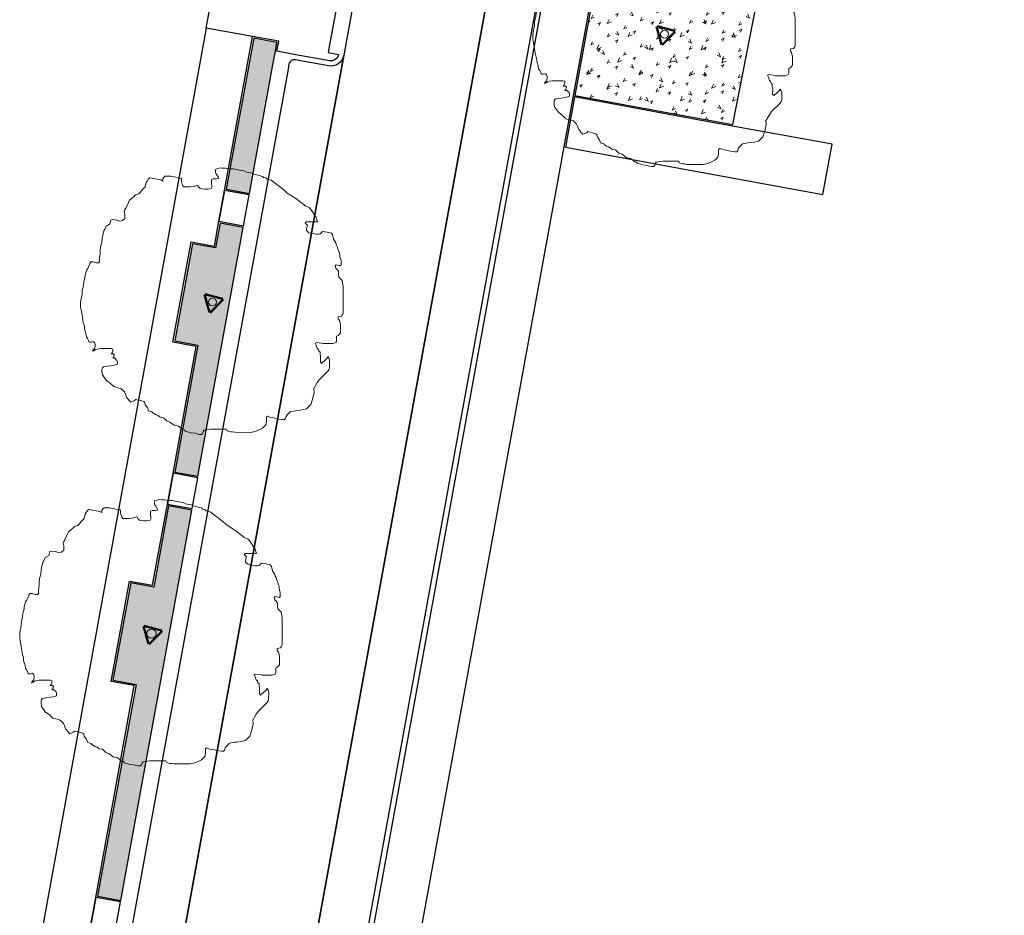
# Model space of a CAD drawing. Extents: x 131293 to 132236, y 397713 to 398701.
# Tile 50 of 63: x 131645 to 131682, y 398424 to 398458. Entities that reach past the tile are written whole.
import ezdxf

# ---------------------------------------------------------------- set-up
doc = ezdxf.new("R2010")
doc.units = 0
doc.layers.add('B-boom @ 0.2', color=7, linetype='Continuous', lineweight=18)
doc.layers.add('N-GR-boombescherming @ 0.2', color=2, linetype='Continuous', lineweight=25)
doc.layers.add('N-GR-arcering haagplantsoen', color=7, linetype='Continuous', lineweight=5, true_color=0x88bc76)
doc.layers.add('N-GR-open arcering bloemenrijk grasland', color=7, linetype='Continuous', lineweight=5, true_color=0x88bc76)
doc.layers.add('X-AL-contourlijnen', color=30, linetype='Continuous', plot=False)

# ---------------------------------------------------------------- blocks, each defined once
blk = doc.blocks.new('*U106')
blk.add_lwpolyline([(-21.81, 7.49), (-22.22, 7.5), (-22.84, 7.7), (-23.25, 7.7), (-23.45, 7.39), (-23.55, 7.09), (-23.76, 6.68), (-23.86, 6.37), (-24.07, 6.17), (-24.17, 5.76), (-24.27, 5.45), (-24.33, 5.09), (-24.38, 4.73), (-24.48, 4.32), (-24.58, 3.91), (-24.69, 3.09), (-24.79, 2.68), (-24.89, 2.27), (-24.9, 1.66), (-25, 1.04), (-25.1, 0.74), (-25.21, -0.08), (-25.21, -0.9), (-24.95, -2.44), (-24.7, -3.98), (-24.5, -4.59), (-24.45, -5), (-24.4, -5.41), (-24.19, -6.03), (-24.09, -6.64), (-23.89, -6.95), (-23.68, -7.36), (-23.58, -7.67), (-23.17, -7.67), (-22.76, -7.57), (-22.56, -7.77), (-22.45, -8.08), (-22.46, -8.49), (-22.56, -8.9), (-22.76, -9.1), (-22.97, -9.41), (-22.66, -9.31), (-22.35, -9.1), (-22.05, -9), (-21.43, -8.9), (-20.51, -8.9), (-20, -8.9), (-19.38, -8.9), (-19.07, -9.01), (-19.08, -9.42), (-19.18, -9.72), (-19.38, -9.93), (-18.97, -9.93), (-18.77, -10.13), (-18.87, -10.54), (-19.08, -10.75), (-18.67, -10.75), (-18.26, -11.16), (-18.16, -11.47), (-18.16, -11.88), (-18.77, -12.08), (-19.39, -12.18), (-20.21, -12.28), (-20.82, -12.39), (-21.03, -12.59), (-21.13, -12.9), (-21.13, -13.31), (-21.03, -13.92), (-20.32, -14.95), (-19.5, -15.56), (-18.88, -16.18), (-18.06, -16.39), (-17.45, -16.59), (-16.84, -17.21), (-16.63, -17.62), (-16.43, -18.23), (-16.22, -18.44), (-16.12, -18.59), (-16.02, -18.75), (-15.61, -19.16), (-14.89, -18.85), (-14.69, -18.65), (-14.23, -18.75), (-13.77, -18.85), (-13.15, -19.06), (-12.95, -19.27), (-12.85, -19.67), (-12.64, -19.98), (-12.44, -20.19), (-12.23, -20.8), (-11.62, -21.01), (-11.41, -21.21), (-11.11, -21.42), (-10.75, -21.57), (-10.39, -21.73), (-9.98, -22.04), (-9.37, -22.14), (-8.75, -22.76), (-8.14, -22.96), (-7.32, -23.58), (-6.5, -23.78), (-5.68, -24.4), (-5.37, -24.5), (-5.17, -24.71), (-4.15, -25.02), (-3.33, -25.12), (-2.92, -25.23), (-2.51, -25.33), (-2.1, -25.33), (-1.89, -25.12), (-1.79, -24.82), (-1.58, -24.51), (-0.35, -24.31), (2.72, -24.31), (2.82, -24.62), (3.44, -24.83), (3.85, -24.83), (4.26, -24.93), (7.33, -24.94), (8.36, -24.73), (9.59, -24.12), (10.2, -23.51), (10.31, -22.89), (10.31, -22.07), (10.51, -21.87), (11.13, -22.08), (11.74, -22.18), (12.56, -22.39), (13.38, -22.49), (13.79, -22.49), (13.99, -22.29), (14.1, -21.88), (14.3, -21.57), (14.92, -20.96), (15.94, -20.8), (16.35, -20.75), (17.17, -20.65), (17.99, -20.45), (18.82, -19.63), (19.23, -18.4), (19.33, -17.79), (19.43, -17.38), (19.44, -16.97), (19.33, -16.66), (20.05, -15.43), (20.46, -14.82), (22.11, -13.18), (22.31, -12.87), (22.41, -12.57), (22.42, -11.24), (22.32, -10.83), (22.11, -10.52), (21.91, -10.83), (21.39, -11.34), (21.08, -11.54), (20.88, -11.75), (20.67, -11.54), (20.68, -10.31), (20.58, -10), (20.58, -9.59), (20.37, -9.39), (20.27, -9.08), (20.06, -8.87), (19.86, -8.26), (19.66, -7.85), (19.96, -7.75), (20.78, -7.85), (21.19, -7.95), (23.04, -7.96), (23.65, -7.75), (23.76, -7.45), (23.76, -7.04), (23.76, -6.52), (24.07, -6.42), (24.27, -6.22), (24.48, -5.91), (24.48, -4.27), (24.28, -3.55), (24.07, -3.25), (24.07, -2.84), (24.69, -2.74), (24.89, -2.43), (25, -2.12), (25.01, 3), (24.8, 4.13), (24.19, 4.75), (24.09, 5.05), (24.09, 5.87), (23.78, 6.28), (23.58, 6.49), (23.47, 6.9), (23.68, 7.1), (24.4, 6.9), (24.6, 7.1), (24.6, 7.92), (24.55, 8.13), (24.5, 8.33), (24.4, 8.64), (24.4, 9.05), (24.3, 9.36), (24.2, 9.76), (23.99, 10.18), (23.89, 10.59), (23.69, 11), (23.59, 11.3), (23.38, 11.61), (23.18, 12.02), (22.97, 12.84), (22.77, 13.15), (21.95, 13.36), (21.03, 13.46), (20.62, 13.05), (20.31, 12.95), (19.9, 12.95), (19.49, 13.05), (18.77, 13.16), (18.47, 13.26), (18.16, 13.46), (17.96, 13.67), (17.96, 14.08), (18.16, 14.69), (17.75, 15.11), (17.96, 15.31), (20.11, 15.31), (19.91, 15.92), (19.8, 16.33), (19.6, 16.54), (18.99, 17.46), (18.68, 17.87), (18.48, 18.08), (17.76, 18.38), (17.55, 18.59), (15.92, 19.82), (14.28, 20.85), (13.67, 21.47), (11.21, 23.31), (10.39, 23.52), (10.19, 23.73), (9.78, 23.83), (9.57, 24.04), (9.16, 24.14), (8.75, 24.24), (8.45, 24.34), (8.04, 24.45), (7.63, 24.65), (6.81, 24.76), (6.5, 24.86), (6.09, 25.07), (5.17, 25.22), (4.86, 25.27), (3.94, 25.48), (3.53, 25.48), (3.12, 25.48), (2.81, 25.53), (2.5, 25.58), (1.89, 25.59), (1.58, 25.69), (1.28, 25.59), (0.87, 25.48), (0.56, 25.38), (0.56, 24.87), (0.66, 24.56), (0.86, 24.36), (1.07, 23.95), (1.17, 23.64), (0.76, 23.54), (0.45, 23.54), (0.15, 23.54), (-0.16, 23.44), (-0.16, 22.52), (-0.06, 22.11), (-0.27, 21.7), (-0.88, 21.6), (-1.5, 21.6), (-2.32, 21.7), (-2.52, 21.91), (-2.83, 22.32), (-3.65, 22.11), (-4.26, 22.01), (-5.49, 22.01), (-5.7, 22.32), (-5.9, 23.04), (-5.9, 23.45), (-6, 23.76), (-6.31, 23.65), (-6.67, 23.76), (-7.03, 23.86), (-8.05, 24.07), (-9.08, 24.07), (-9.28, 23.87), (-9.49, 23.56), (-9.49, 23.15), (-9.9, 23.35), (-10.92, 23.56), (-11.95, 23.77), (-12.25, 23.56), (-12.46, 23.15), (-12.66, 22.85), (-12.87, 22.03), (-13.49, 21.41), (-13.79, 21), (-14.1, 20.7), (-14.72, 20.49), (-15.13, 20.08), (-15.44, 19.88), (-15.64, 19.68), (-15.85, 19.47), (-16.05, 19.06), (-16.46, 18.24), (-16.57, 17.93), (-16.77, 17.63), (-16.88, 17.32), (-16.77, 16.81), (-16.77, 15.99), (-17.19, 15.58), (-17.8, 15.48), (-18.31, 15.68), (-19.13, 15.79), (-19.44, 15.69), (-19.65, 14.97), (-20.06, 14.66), (-20.36, 14.56), (-20.57, 13.95), (-20.78, 13.64), (-20.98, 12.82), (-21.09, 12.21), (-21.19, 11.39), (-21.4, 10.57), (-21.5, 9.75), (-21.5, 9.13), (-21.6, 8.52), (-21.61, 7.7), (-21.81, 7.49)])
at = {"lineweight": 18}
blk.add_circle((0, 0), 0.75, dxfattribs=at)
blk = doc.blocks.new('*U131')
blk.add_lwpolyline([(-21.81, 7.49), (-22.22, 7.5), (-22.84, 7.7), (-23.25, 7.7), (-23.45, 7.39), (-23.55, 7.09), (-23.76, 6.68), (-23.86, 6.37), (-24.07, 6.17), (-24.17, 5.76), (-24.27, 5.45), (-24.33, 5.09), (-24.38, 4.73), (-24.48, 4.32), (-24.58, 3.91), (-24.69, 3.09), (-24.79, 2.68), (-24.89, 2.27), (-24.9, 1.66), (-25, 1.04), (-25.1, 0.74), (-25.21, -0.08), (-25.21, -0.9), (-24.95, -2.44), (-24.7, -3.98), (-24.5, -4.59), (-24.45, -5), (-24.4, -5.41), (-24.19, -6.03), (-24.09, -6.64), (-23.89, -6.95), (-23.68, -7.36), (-23.58, -7.67), (-23.17, -7.67), (-22.76, -7.57), (-22.56, -7.77), (-22.45, -8.08), (-22.46, -8.49), (-22.56, -8.9), (-22.76, -9.1), (-22.97, -9.41), (-22.66, -9.31), (-22.35, -9.1), (-22.05, -9), (-21.43, -8.9), (-20.51, -8.9), (-20, -8.9), (-19.38, -8.9), (-19.07, -9.01), (-19.08, -9.42), (-19.18, -9.72), (-19.38, -9.93), (-18.97, -9.93), (-18.77, -10.13), (-18.87, -10.54), (-19.08, -10.75), (-18.67, -10.75), (-18.26, -11.16), (-18.16, -11.47), (-18.16, -11.88), (-18.77, -12.08), (-19.39, -12.18), (-20.21, -12.28), (-20.82, -12.39), (-21.03, -12.59), (-21.13, -12.9), (-21.13, -13.31), (-21.03, -13.92), (-20.32, -14.95), (-19.5, -15.56), (-18.88, -16.18), (-18.06, -16.39), (-17.45, -16.59), (-16.84, -17.21), (-16.63, -17.62), (-16.43, -18.23), (-16.22, -18.44), (-16.12, -18.59), (-16.02, -18.75), (-15.61, -19.16), (-14.89, -18.85), (-14.69, -18.65), (-14.23, -18.75), (-13.77, -18.85), (-13.15, -19.06), (-12.95, -19.27), (-12.85, -19.67), (-12.64, -19.98), (-12.44, -20.19), (-12.23, -20.8), (-11.62, -21.01), (-11.41, -21.21), (-11.11, -21.42), (-10.75, -21.57), (-10.39, -21.73), (-9.98, -22.04), (-9.37, -22.14), (-8.75, -22.76), (-8.14, -22.96), (-7.32, -23.58), (-6.5, -23.78), (-5.68, -24.4), (-5.37, -24.5), (-5.17, -24.71), (-4.15, -25.02), (-3.33, -25.12), (-2.92, -25.23), (-2.51, -25.33), (-2.1, -25.33), (-1.89, -25.12), (-1.79, -24.82), (-1.58, -24.51), (-0.35, -24.31), (2.72, -24.31), (2.82, -24.62), (3.44, -24.83), (3.85, -24.83), (4.26, -24.93), (7.33, -24.94), (8.36, -24.73), (9.59, -24.12), (10.2, -23.51), (10.31, -22.89), (10.31, -22.07), (10.51, -21.87), (11.13, -22.08), (11.74, -22.18), (12.56, -22.39), (13.38, -22.49), (13.79, -22.49), (13.99, -22.29), (14.1, -21.88), (14.3, -21.57), (14.92, -20.96), (15.94, -20.8), (16.35, -20.75), (17.17, -20.65), (17.99, -20.45), (18.82, -19.63), (19.23, -18.4), (19.33, -17.79), (19.43, -17.38), (19.44, -16.97), (19.33, -16.66), (20.05, -15.43), (20.46, -14.82), (22.11, -13.18), (22.31, -12.87), (22.41, -12.57), (22.42, -11.24), (22.32, -10.83), (22.11, -10.52), (21.91, -10.83), (21.39, -11.34), (21.08, -11.54), (20.88, -11.75), (20.67, -11.54), (20.68, -10.31), (20.58, -10), (20.58, -9.59), (20.37, -9.39), (20.27, -9.08), (20.06, -8.87), (19.86, -8.26), (19.66, -7.85), (19.96, -7.75), (20.78, -7.85), (21.19, -7.95), (23.04, -7.96), (23.65, -7.75), (23.76, -7.45), (23.76, -7.04), (23.76, -6.52), (24.07, -6.42), (24.27, -6.22), (24.48, -5.91), (24.48, -4.27), (24.28, -3.55), (24.07, -3.25), (24.07, -2.84), (24.69, -2.74), (24.89, -2.43), (25, -2.12), (25.01, 3), (24.8, 4.13), (24.19, 4.75), (24.09, 5.05), (24.09, 5.87), (23.78, 6.28), (23.58, 6.49), (23.47, 6.9), (23.68, 7.1), (24.4, 6.9), (24.6, 7.1), (24.6, 7.92), (24.55, 8.13), (24.5, 8.33), (24.4, 8.64), (24.4, 9.05), (24.3, 9.36), (24.2, 9.76), (23.99, 10.18), (23.89, 10.59), (23.69, 11), (23.59, 11.3), (23.38, 11.61), (23.18, 12.02), (22.97, 12.84), (22.77, 13.15), (21.95, 13.36), (21.03, 13.46), (20.62, 13.05), (20.31, 12.95), (19.9, 12.95), (19.49, 13.05), (18.77, 13.16), (18.47, 13.26), (18.16, 13.46), (17.96, 13.67), (17.96, 14.08), (18.16, 14.69), (17.75, 15.11), (17.96, 15.31), (20.11, 15.31), (19.91, 15.92), (19.8, 16.33), (19.6, 16.54), (18.99, 17.46), (18.68, 17.87), (18.48, 18.08), (17.76, 18.38), (17.55, 18.59), (15.92, 19.82), (14.28, 20.85), (13.67, 21.47), (11.21, 23.31), (10.39, 23.52), (10.19, 23.73), (9.78, 23.83), (9.57, 24.04), (9.16, 24.14), (8.75, 24.24), (8.45, 24.34), (8.04, 24.45), (7.63, 24.65), (6.81, 24.76), (6.5, 24.86), (6.09, 25.07), (5.17, 25.22), (4.86, 25.27), (3.94, 25.48), (3.53, 25.48), (3.12, 25.48), (2.81, 25.53), (2.5, 25.58), (1.89, 25.59), (1.58, 25.69), (1.28, 25.59), (0.87, 25.48), (0.56, 25.38), (0.56, 24.87), (0.66, 24.56), (0.86, 24.36), (1.07, 23.95), (1.17, 23.64), (0.76, 23.54), (0.45, 23.54), (0.15, 23.54), (-0.16, 23.44), (-0.16, 22.52), (-0.06, 22.11), (-0.27, 21.7), (-0.88, 21.6), (-1.5, 21.6), (-2.32, 21.7), (-2.52, 21.91), (-2.83, 22.32), (-3.65, 22.11), (-4.26, 22.01), (-5.49, 22.01), (-5.7, 22.32), (-5.9, 23.04), (-5.9, 23.45), (-6, 23.76), (-6.31, 23.65), (-6.67, 23.76), (-7.03, 23.86), (-8.05, 24.07), (-9.08, 24.07), (-9.28, 23.87), (-9.49, 23.56), (-9.49, 23.15), (-9.9, 23.35), (-10.92, 23.56), (-11.95, 23.77), (-12.25, 23.56), (-12.46, 23.15), (-12.66, 22.85), (-12.87, 22.03), (-13.49, 21.41), (-13.79, 21), (-14.1, 20.7), (-14.72, 20.49), (-15.13, 20.08), (-15.44, 19.88), (-15.64, 19.68), (-15.85, 19.47), (-16.05, 19.06), (-16.46, 18.24), (-16.57, 17.93), (-16.77, 17.63), (-16.88, 17.32), (-16.77, 16.81), (-16.77, 15.99), (-17.19, 15.58), (-17.8, 15.48), (-18.31, 15.68), (-19.13, 15.79), (-19.44, 15.69), (-19.65, 14.97), (-20.06, 14.66), (-20.36, 14.56), (-20.57, 13.95), (-20.78, 13.64), (-20.98, 12.82), (-21.09, 12.21), (-21.19, 11.39), (-21.4, 10.57), (-21.5, 9.75), (-21.5, 9.13), (-21.6, 8.52), (-21.61, 7.7), (-21.81, 7.49)])
at = {"lineweight": 18}
blk.add_circle((0, 0), 0.75, dxfattribs=at)
blk = doc.blocks.new('*U132')
blk.add_lwpolyline([(-21.81, 7.49), (-22.22, 7.5), (-22.84, 7.7), (-23.25, 7.7), (-23.45, 7.39), (-23.55, 7.09), (-23.76, 6.68), (-23.86, 6.37), (-24.07, 6.17), (-24.17, 5.76), (-24.27, 5.45), (-24.33, 5.09), (-24.38, 4.73), (-24.48, 4.32), (-24.58, 3.91), (-24.69, 3.09), (-24.79, 2.68), (-24.89, 2.27), (-24.9, 1.66), (-25, 1.04), (-25.1, 0.74), (-25.21, -0.08), (-25.21, -0.9), (-24.95, -2.44), (-24.7, -3.98), (-24.5, -4.59), (-24.45, -5), (-24.4, -5.41), (-24.19, -6.03), (-24.09, -6.64), (-23.89, -6.95), (-23.68, -7.36), (-23.58, -7.67), (-23.17, -7.67), (-22.76, -7.57), (-22.56, -7.77), (-22.45, -8.08), (-22.46, -8.49), (-22.56, -8.9), (-22.76, -9.1), (-22.97, -9.41), (-22.66, -9.31), (-22.35, -9.1), (-22.05, -9), (-21.43, -8.9), (-20.51, -8.9), (-20, -8.9), (-19.38, -8.9), (-19.07, -9.01), (-19.08, -9.42), (-19.18, -9.72), (-19.38, -9.93), (-18.97, -9.93), (-18.77, -10.13), (-18.87, -10.54), (-19.08, -10.75), (-18.67, -10.75), (-18.26, -11.16), (-18.16, -11.47), (-18.16, -11.88), (-18.77, -12.08), (-19.39, -12.18), (-20.21, -12.28), (-20.82, -12.39), (-21.03, -12.59), (-21.13, -12.9), (-21.13, -13.31), (-21.03, -13.92), (-20.32, -14.95), (-19.5, -15.56), (-18.88, -16.18), (-18.06, -16.39), (-17.45, -16.59), (-16.84, -17.21), (-16.63, -17.62), (-16.43, -18.23), (-16.22, -18.44), (-16.12, -18.59), (-16.02, -18.75), (-15.61, -19.16), (-14.89, -18.85), (-14.69, -18.65), (-14.23, -18.75), (-13.77, -18.85), (-13.15, -19.06), (-12.95, -19.27), (-12.85, -19.67), (-12.64, -19.98), (-12.44, -20.19), (-12.23, -20.8), (-11.62, -21.01), (-11.41, -21.21), (-11.11, -21.42), (-10.75, -21.57), (-10.39, -21.73), (-9.98, -22.04), (-9.37, -22.14), (-8.75, -22.76), (-8.14, -22.96), (-7.32, -23.58), (-6.5, -23.78), (-5.68, -24.4), (-5.37, -24.5), (-5.17, -24.71), (-4.15, -25.02), (-3.33, -25.12), (-2.92, -25.23), (-2.51, -25.33), (-2.1, -25.33), (-1.89, -25.12), (-1.79, -24.82), (-1.58, -24.51), (-0.35, -24.31), (2.72, -24.31), (2.82, -24.62), (3.44, -24.83), (3.85, -24.83), (4.26, -24.93), (7.33, -24.94), (8.36, -24.73), (9.59, -24.12), (10.2, -23.51), (10.31, -22.89), (10.31, -22.07), (10.51, -21.87), (11.13, -22.08), (11.74, -22.18), (12.56, -22.39), (13.38, -22.49), (13.79, -22.49), (13.99, -22.29), (14.1, -21.88), (14.3, -21.57), (14.92, -20.96), (15.94, -20.8), (16.35, -20.75), (17.17, -20.65), (17.99, -20.45), (18.82, -19.63), (19.23, -18.4), (19.33, -17.79), (19.43, -17.38), (19.44, -16.97), (19.33, -16.66), (20.05, -15.43), (20.46, -14.82), (22.11, -13.18), (22.31, -12.87), (22.41, -12.57), (22.42, -11.24), (22.32, -10.83), (22.11, -10.52), (21.91, -10.83), (21.39, -11.34), (21.08, -11.54), (20.88, -11.75), (20.67, -11.54), (20.68, -10.31), (20.58, -10), (20.58, -9.59), (20.37, -9.39), (20.27, -9.08), (20.06, -8.87), (19.86, -8.26), (19.66, -7.85), (19.96, -7.75), (20.78, -7.85), (21.19, -7.95), (23.04, -7.96), (23.65, -7.75), (23.76, -7.45), (23.76, -7.04), (23.76, -6.52), (24.07, -6.42), (24.27, -6.22), (24.48, -5.91), (24.48, -4.27), (24.28, -3.55), (24.07, -3.25), (24.07, -2.84), (24.69, -2.74), (24.89, -2.43), (25, -2.12), (25.01, 3), (24.8, 4.13), (24.19, 4.75), (24.09, 5.05), (24.09, 5.87), (23.78, 6.28), (23.58, 6.49), (23.47, 6.9), (23.68, 7.1), (24.4, 6.9), (24.6, 7.1), (24.6, 7.92), (24.55, 8.13), (24.5, 8.33), (24.4, 8.64), (24.4, 9.05), (24.3, 9.36), (24.2, 9.76), (23.99, 10.18), (23.89, 10.59), (23.69, 11), (23.59, 11.3), (23.38, 11.61), (23.18, 12.02), (22.97, 12.84), (22.77, 13.15), (21.95, 13.36), (21.03, 13.46), (20.62, 13.05), (20.31, 12.95), (19.9, 12.95), (19.49, 13.05), (18.77, 13.16), (18.47, 13.26), (18.16, 13.46), (17.96, 13.67), (17.96, 14.08), (18.16, 14.69), (17.75, 15.11), (17.96, 15.31), (20.11, 15.31), (19.91, 15.92), (19.8, 16.33), (19.6, 16.54), (18.99, 17.46), (18.68, 17.87), (18.48, 18.08), (17.76, 18.38), (17.55, 18.59), (15.92, 19.82), (14.28, 20.85), (13.67, 21.47), (11.21, 23.31), (10.39, 23.52), (10.19, 23.73), (9.78, 23.83), (9.57, 24.04), (9.16, 24.14), (8.75, 24.24), (8.45, 24.34), (8.04, 24.45), (7.63, 24.65), (6.81, 24.76), (6.5, 24.86), (6.09, 25.07), (5.17, 25.22), (4.86, 25.27), (3.94, 25.48), (3.53, 25.48), (3.12, 25.48), (2.81, 25.53), (2.5, 25.58), (1.89, 25.59), (1.58, 25.69), (1.28, 25.59), (0.87, 25.48), (0.56, 25.38), (0.56, 24.87), (0.66, 24.56), (0.86, 24.36), (1.07, 23.95), (1.17, 23.64), (0.76, 23.54), (0.45, 23.54), (0.15, 23.54), (-0.16, 23.44), (-0.16, 22.52), (-0.06, 22.11), (-0.27, 21.7), (-0.88, 21.6), (-1.5, 21.6), (-2.32, 21.7), (-2.52, 21.91), (-2.83, 22.32), (-3.65, 22.11), (-4.26, 22.01), (-5.49, 22.01), (-5.7, 22.32), (-5.9, 23.04), (-5.9, 23.45), (-6, 23.76), (-6.31, 23.65), (-6.67, 23.76), (-7.03, 23.86), (-8.05, 24.07), (-9.08, 24.07), (-9.28, 23.87), (-9.49, 23.56), (-9.49, 23.15), (-9.9, 23.35), (-10.92, 23.56), (-11.95, 23.77), (-12.25, 23.56), (-12.46, 23.15), (-12.66, 22.85), (-12.87, 22.03), (-13.49, 21.41), (-13.79, 21), (-14.1, 20.7), (-14.72, 20.49), (-15.13, 20.08), (-15.44, 19.88), (-15.64, 19.68), (-15.85, 19.47), (-16.05, 19.06), (-16.46, 18.24), (-16.57, 17.93), (-16.77, 17.63), (-16.88, 17.32), (-16.77, 16.81), (-16.77, 15.99), (-17.19, 15.58), (-17.8, 15.48), (-18.31, 15.68), (-19.13, 15.79), (-19.44, 15.69), (-19.65, 14.97), (-20.06, 14.66), (-20.36, 14.56), (-20.57, 13.95), (-20.78, 13.64), (-20.98, 12.82), (-21.09, 12.21), (-21.19, 11.39), (-21.4, 10.57), (-21.5, 9.75), (-21.5, 9.13), (-21.6, 8.52), (-21.61, 7.7), (-21.81, 7.49)])
at = {"lineweight": 18}
blk.add_circle((0, 0), 0.875, dxfattribs=at)
blk = doc.blocks.new('CS Boombescherming')
at = {"lineweight": 5}
for p, q in [((-2.11, 0.34), (1.07, 1.88)), ((1.09, -1.84), (1.36, 1.68)), ((-2.14, 0), (0.78, -1.99))]:
    blk.add_line(p, q, dxfattribs=at)
at = {"lineweight": 35}
for p, q in [((-2.03, 0.16), (1.16, 1.7)), ((-2.03, 0.16), (0.9, -1.83)), ((0.9, -1.83), (1.16, 1.7))]:
    blk.add_line(p, q, dxfattribs=at)

msp = doc.modelspace()

# ---------------------------------------------------------------- hatches: boundary and pattern name
at = {"layer": 'N-GR-arcering haagplantsoen'}
h = msp.add_hatch(color=256, dxfattribs=at)
h.dxf.hatch_style = 1
h.paths.add_polyline_path([(131654.338, 398456.289), (131654.445, 398456.879), (131654.504, 398457.205), (131653.619, 398457.366), (131652.567, 398451.59), (131653.453, 398451.429)])
h = msp.add_hatch(color=256, dxfattribs=at)
h.dxf.hatch_style = 1
h.paths.add_polyline_path([(131653.216, 398450.13), (131652.331, 398450.292), (131652.158, 398449.345), (131651.273, 398449.506), (131650.595, 398445.785), (131651.481, 398445.623), (131650.596, 398440.768), (131651.482, 398440.607)])
h = msp.add_hatch(color=256, dxfattribs=at)
h.dxf.hatch_style = 1
h.paths.add_polyline_path([(131651.245, 398439.308), (131650.36, 398439.47), (131649.794, 398436.363), (131648.909, 398436.524), (131648.231, 398432.804), (131649.117, 398432.643), (131647.64, 398424.535), (131648.526, 398424.374)])
at = {"layer": 'N-GR-open arcering bloemenrijk grasland'}
h = msp.add_hatch(dxfattribs=at)
h.set_pattern_fill('CS-BLOEMENGRAS', color=256, scale=0.2)
h.set_pattern_definition([(26, (131676.668, 398467.0777), (0.010624, 1.00835), [0.13116, -0.5713]), (64, (131676.66803, 398467.07767), (0.010628, 1.008352), [0.14064, -1.32386]), (207, (131676.4401, 398466.8497), (-0.010013, -1.00808), [0.11648, -0.64698]), (243, (131676.4401, 398466.84973), (-0.010005, -1.008071), [0.12306, -1.39734]), (114, (131676.4452, 398467.3027), (-0.553445, -0.738667), [0.15936, -1.21758]), (155, (131676.4452, 398467.3027), (-0.55345, -0.73867), [0.14576, -1.08284]), (22, (131676.6661, 398466.6757), (0.39446, 0.97634), [0.16958, -1.11702]), (68, (131676.6661, 398466.6757), (-0.79844, 0.49438), [0.17396, -0.87906])])
edge = h.paths.add_edge_path()
edge.add_line((131675.575, 398472.608), (131673.083, 398473.013))
edge.add_arc((131672.451, 398469.124), 3.94, 80.7709, 169.655)
edge.add_line((131668.575, 398469.831), (131665.901, 398455.182))
edge.add_line((131665.901, 398455.182), (131670.606, 398454.306))
edge.add_line((131670.606, 398454.306), (131671.943, 398454.062))
edge.add_line((131671.943, 398454.062), (131675.575, 398472.608))

# ---------------------------------------------------------------- linework, layer by layer
at = {"layer": 'X-AL-contourlijnen', "flags": 128}
msp.add_lwpolyline([(131656.666, 398414.948), (131666.794, 398470.431), (131665.22, 398470.718, -0.414214), (131664.978, 398471.067), (131665.01, 398471.242, -0.150337), (131667.667, 398476.357), (131677.498, 398474.569, 0.418032), (131678.663, 398475.387), (131679.261, 398478.937), (131682.331, 398478.685, -0.038205), (131682.283, 398478.384), (131681.556, 398473.831), (131681.161, 398471.661), (131679.13, 398472.03), (131679.13, 398472.03), (131679.14, 398472.089), (131673.092, 398473.072, 0.408521), (131668.516, 398469.842), (131657.729, 398410.751)], format="xyb", dxfattribs=at)
for points in [[(131664.782, 398471.103), (131664.814, 398471.278, -0.146875), (131667.43, 398476.4), (131659.564, 398477.83, -0.130483), (131659.971, 398472.714), (131657.702, 398460.251), (131657.648, 398459.955), (131657.111, 398457.004), (131657.057, 398456.709), (131649.801, 398416.864), (131649.63, 398415.927), (131654.546, 398415.03)], [(131675.575, 398472.608), (131673.083, 398473.013, 0.408521), (131668.575, 398469.831), (131665.901, 398455.182), (131670.606, 398454.306), (131671.943, 398454.062)], [(131666.516, 398470.024, 0.414214), (131666.315, 398470.315), (131665.184, 398470.521, -0.414214), (131664.782, 398471.103), (131654.546, 398415.03, -0.414214), (131655.128, 398415.432), (131656.259, 398415.225, 0.414214), (131656.55, 398415.426)], [(131656.52, 398457.111), (131656.467, 398456.816), (131656.86, 398456.745, -0.414214), (131656.511, 398456.503), (131655.232, 398456.736), (131654.504, 398456.869), (131654.574, 398457.254), (131653.571, 398457.436), (131651.797, 398457.759), (131652.48, 398461.511), (131654.253, 398461.184), (131655.198, 398461.012), (131655.985, 398460.868), (131657.264, 398460.635, -0.414214), (131657.505, 398460.286), (131657.111, 398460.358), (131657.058, 398460.063)], [(131657.057, 398456.709, -0.414214), (131656.475, 398456.307), (131655.196, 398456.539, 0.414214), (131654.964, 398456.378), (131654.928, 398456.182), (131647.995, 398418.108), (131647.959, 398417.911, 0.414214), (131648.12, 398417.678), (131649.399, 398417.446, -0.414214), (131649.801, 398416.864)]]:
    msp.add_lwpolyline(points, format="xyb", close=True, dxfattribs=at)
msp.add_lwpolyline([(131647.356, 398423.306), (131647.571, 398424.487), (131649.047, 398432.595), (131648.162, 398432.756), (131648.861, 398436.594), (131649.746, 398436.433), (131650.312, 398439.539), (131650.527, 398440.72), (131651.411, 398445.575), (131650.525, 398445.736), (131651.225, 398449.576), (131652.11, 398449.414), (131652.282, 398450.362), (131652.497, 398451.542), (131653.571, 398457.436), (131651.797, 398457.759), (131645.352, 398422.351)], dxfattribs=at)
for points in [[(131654.338, 398456.289), (131654.445, 398456.879), (131654.504, 398457.205), (131653.619, 398457.366), (131652.567, 398451.59), (131653.453, 398451.429)], [(131675.742, 398453.309), (131670.595, 398454.247), (131665.89, 398455.123), (131665.54, 398453.204), (131670.242, 398452.329), (131675.393, 398451.391)], [(131653.442, 398451.37), (131652.497, 398451.542), (131652.282, 398450.362), (131653.227, 398450.19)], [(131653.216, 398450.13), (131652.331, 398450.292), (131652.158, 398449.345), (131651.273, 398449.506), (131650.595, 398445.785), (131651.481, 398445.623), (131650.596, 398440.768), (131651.482, 398440.607)], [(131651.471, 398440.548), (131650.527, 398440.72), (131650.312, 398439.539), (131651.256, 398439.367)], [(131651.245, 398439.308), (131650.36, 398439.47), (131649.794, 398436.363), (131648.909, 398436.524), (131648.231, 398432.804), (131649.117, 398432.643), (131647.64, 398424.535), (131648.526, 398424.374)], [(131648.515, 398424.315), (131647.571, 398424.487), (131647.356, 398423.306), (131648.3, 398423.134)]]:
    msp.add_lwpolyline(points, close=True, dxfattribs=at)

# ---------------------------------------------------------------- block references
at = {"layer": 'B-boom @ 0.2', "xscale": 0.2, "yscale": 0.2, "zscale": 0.2}
for name, p in [('*U106', (131669.334, 398457.524)), ('*U131', (131652.036, 398447.274)), ('*U132', (131649.703, 398434.585))]:
    msp.add_blockref(name, p, dxfattribs=at)
at = {"layer": 'N-GR-boombescherming @ 0.2', "xscale": 0.2, "yscale": 0.2, "zscale": 0.2, "rotation": 79.7}
for p in [(131669.334, 398457.524), (131652.036, 398447.274), (131649.703, 398434.585)]:
    msp.add_blockref('CS Boombescherming', p, dxfattribs=at)

doc.saveas('drawing.dxf')
